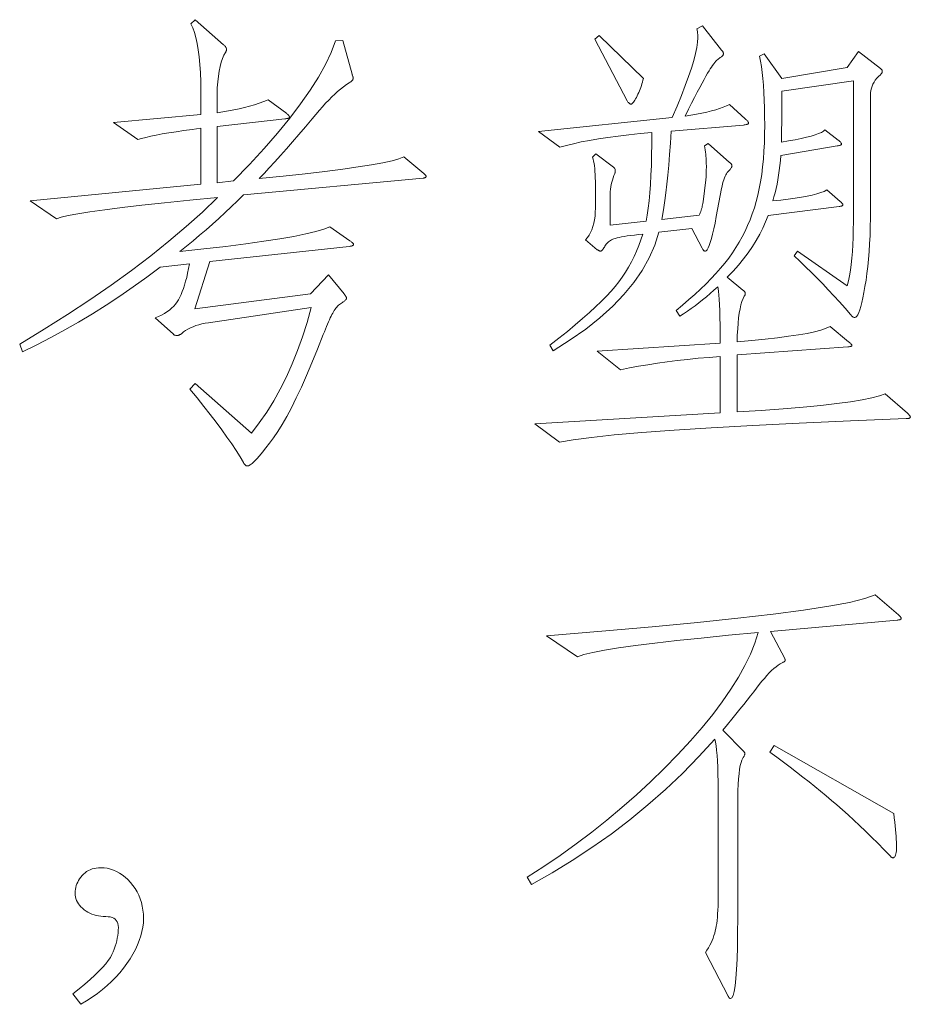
# Model space of a CAD drawing. Extents: x 0 to 1189, y 0 to 841.
# Tile 25 of 129: x 73 to 83, y 87 to 98. Entities that reach past the tile are written whole.
import ezdxf

# ---------------------------------------------------------------- set-up
doc = ezdxf.new("R2010")
doc.units = 0

msp = doc.modelspace()

# ---------------------------------------------------------------- linework, layer by layer
at = {"color": 7, "lineweight": 13}
for points in [[(77.965, 95.995), (77.97, 95.991), (77.975, 95.987), (77.979, 95.983), (77.982, 95.979), (77.985, 95.976), (77.987, 95.972), (77.989, 95.969), (77.991, 95.966), (77.991, 95.963), (77.992, 95.96), (77.991, 95.958), (77.99, 95.955), (77.989, 95.953), (77.987, 95.951), (77.984, 95.949), (77.98, 95.947), (77.976, 95.946), (77.971, 95.944), (77.966, 95.943), (77.96, 95.942), (75.959, 95.757), (75.891, 95.69), (75.823, 95.624), (75.754, 95.558), (75.684, 95.494), (75.613, 95.43), (75.542, 95.367), (75.471, 95.305), (75.398, 95.244), (75.325, 95.183), (75.252, 95.124), (75.518, 95.153), (75.763, 95.182), (75.985, 95.21), (76.185, 95.239), (76.363, 95.266), (76.519, 95.293), (76.652, 95.32), (76.764, 95.347), (76.853, 95.373), (76.92, 95.398), (77.142, 95.245), (77.15, 95.24), (77.157, 95.235), (77.163, 95.23), (77.169, 95.226), (77.173, 95.221), (77.177, 95.217), (77.18, 95.213), (77.182, 95.21), (77.184, 95.206), (77.184, 95.203), (77.184, 95.2), (77.182, 95.197), (77.18, 95.194), (77.176, 95.192), (77.172, 95.19), (77.167, 95.188), (77.161, 95.186), (77.154, 95.184), (77.146, 95.183), (77.137, 95.182), (75.584, 95.013), (75.416, 94.485), (76.704, 94.654), (76.904, 94.865), (77.078, 94.654), (77.083, 94.648), (77.088, 94.642), (77.092, 94.636), (77.095, 94.631), (77.098, 94.625), (77.101, 94.621), (77.102, 94.616), (77.104, 94.612), (77.105, 94.608), (77.105, 94.604), (77.104, 94.6), (77.103, 94.596), (77.1, 94.591), (77.096, 94.586), (77.091, 94.581), (77.085, 94.576), (77.078, 94.57), (77.069, 94.564), (77.06, 94.558), (77.049, 94.551), (77.038, 94.544), (77.028, 94.535), (77.017, 94.527), (77.007, 94.517), (76.997, 94.506), (76.988, 94.495), (76.978, 94.482), (76.969, 94.469), (76.96, 94.455), (76.952, 94.44), (76.943, 94.424), (76.934, 94.406), (76.924, 94.386), (76.915, 94.365), (76.904, 94.342), (76.893, 94.317), (76.882, 94.29), (76.871, 94.262), (76.859, 94.232), (76.846, 94.2), (76.783, 94.038), (76.721, 93.887), (76.661, 93.746), (76.603, 93.616), (76.547, 93.496), (76.493, 93.386), (76.441, 93.287), (76.39, 93.198), (76.341, 93.12), (76.294, 93.052), (76.25, 92.992), (76.209, 92.939), (76.172, 92.891), (76.137, 92.851), (76.106, 92.816), (76.079, 92.788), (76.054, 92.766), (76.033, 92.75), (76.016, 92.741), (76.002, 92.738), (75.997, 92.738), (75.993, 92.739), (75.989, 92.741), (75.985, 92.743), (75.98, 92.747), (75.976, 92.751), (75.972, 92.756), (75.968, 92.761), (75.964, 92.767), (75.959, 92.775), (75.92, 92.841), (75.876, 92.91), (75.828, 92.983), (75.775, 93.06), (75.718, 93.14), (75.656, 93.224), (75.589, 93.311), (75.518, 93.401), (75.443, 93.495), (75.363, 93.593), (75.421, 93.656), (76.049, 93.102), (76.135, 93.217), (76.218, 93.337), (76.295, 93.463), (76.368, 93.594), (76.437, 93.731), (76.501, 93.874), (76.561, 94.022), (76.617, 94.176), (76.668, 94.336), (76.714, 94.501), (75.569, 94.332), (75.531, 94.326), (75.496, 94.319), (75.462, 94.31), (75.429, 94.3), (75.398, 94.288), (75.369, 94.275), (75.341, 94.261), (75.315, 94.246), (75.291, 94.229), (75.268, 94.21), (75.262, 94.206), (75.257, 94.203), (75.252, 94.2), (75.247, 94.197), (75.242, 94.195), (75.237, 94.193), (75.232, 94.191), (75.227, 94.19), (75.222, 94.19), (75.218, 94.189), (75.213, 94.189), (75.208, 94.19), (75.204, 94.191), (75.2, 94.192), (75.196, 94.193), (75.192, 94.195), (75.188, 94.197), (75.185, 94.199), (75.181, 94.202), (75.178, 94.205), (74.977, 94.385), (75.013, 94.4), (75.047, 94.416), (75.078, 94.434), (75.107, 94.453), (75.134, 94.472), (75.159, 94.493), (75.182, 94.515), (75.202, 94.538), (75.22, 94.563), (75.236, 94.588), (75.251, 94.615), (75.265, 94.645), (75.278, 94.678), (75.291, 94.714), (75.303, 94.752), (75.315, 94.793), (75.327, 94.837), (75.337, 94.884), (75.348, 94.934), (75.357, 94.986), (75.03, 94.949), (74.882, 94.838), (74.732, 94.731), (74.582, 94.628), (74.43, 94.528), (74.278, 94.432), (74.124, 94.34), (73.97, 94.252), (73.814, 94.167), (73.657, 94.087), (73.499, 94.01), (73.468, 94.094), (73.739, 94.259), (74, 94.423), (74.249, 94.587), (74.486, 94.751), (74.712, 94.914), (74.926, 95.077), (75.129, 95.239), (75.321, 95.402), (75.501, 95.564), (75.669, 95.725), (75.36, 95.696), (75.08, 95.667), (74.829, 95.64), (74.607, 95.614), (74.414, 95.59), (74.249, 95.566), (74.114, 95.545), (74.007, 95.524), (73.929, 95.506), (73.879, 95.488), (73.584, 95.689), (75.484, 95.873), (75.484, 96.496), (75.386, 96.484), (75.294, 96.471), (75.208, 96.458), (75.129, 96.446), (75.055, 96.433), (74.988, 96.42), (74.927, 96.408), (74.873, 96.395), (74.824, 96.382), (74.782, 96.37), (74.513, 96.56), (75.484, 96.649), (75.484, 96.908), (75.483, 97.014), (75.48, 97.114), (75.474, 97.206), (75.466, 97.291), (75.456, 97.37), (75.444, 97.441), (75.43, 97.506), (75.413, 97.563), (75.394, 97.614), (75.373, 97.658), (75.421, 97.705), (75.738, 97.425), (75.744, 97.42), (75.749, 97.415), (75.754, 97.41), (75.758, 97.405), (75.761, 97.4), (75.764, 97.396), (75.766, 97.391), (75.768, 97.386), (75.769, 97.382), (75.769, 97.378), (75.769, 97.374), (75.769, 97.37), (75.768, 97.366), (75.768, 97.362), (75.767, 97.358), (75.765, 97.354), (75.764, 97.351), (75.762, 97.347), (75.761, 97.344), (75.759, 97.341), (75.741, 97.31), (75.724, 97.274), (75.71, 97.232), (75.698, 97.185), (75.687, 97.134), (75.679, 97.077), (75.672, 97.015), (75.667, 96.947), (75.665, 96.875), (75.664, 96.797), (75.664, 96.67), (75.728, 96.679), (75.791, 96.69), (75.852, 96.701), (75.912, 96.714), (75.97, 96.727), (76.026, 96.742), (76.08, 96.758), (76.133, 96.775), (76.184, 96.793), (76.234, 96.813), (76.44, 96.66), (76.446, 96.655), (76.451, 96.65), (76.456, 96.645), (76.46, 96.641), (76.463, 96.637), (76.466, 96.633), (76.468, 96.629), (76.47, 96.626), (76.471, 96.623), (76.471, 96.62), (76.471, 96.618), (76.469, 96.615), (76.467, 96.613), (76.463, 96.611), (76.458, 96.609), (76.452, 96.607), (76.445, 96.606), (76.438, 96.604), (76.429, 96.603), (76.419, 96.602), (75.664, 96.517), (75.664, 95.889), (75.848, 95.91), (76.026, 96.094), (76.189, 96.272), (76.339, 96.443), (76.473, 96.608), (76.594, 96.767), (76.7, 96.919), (76.793, 97.066), (76.87, 97.206), (76.934, 97.34), (76.983, 97.468), (77.063, 97.473), (77.168, 97.098), (77.17, 97.093), (77.172, 97.088), (77.174, 97.083), (77.175, 97.078), (77.176, 97.073), (77.177, 97.068), (77.178, 97.064), (77.178, 97.059), (77.179, 97.055), (77.179, 97.051), (77.178, 97.046), (77.177, 97.042), (77.175, 97.037), (77.172, 97.033), (77.168, 97.028), (77.164, 97.023), (77.158, 97.018), (77.152, 97.013), (77.145, 97.008), (77.137, 97.003), (77.105, 96.982), (77.073, 96.959), (77.04, 96.933), (77.007, 96.906), (76.974, 96.876), (76.941, 96.845), (76.907, 96.811), (76.873, 96.775), (76.839, 96.737), (76.804, 96.697), (76.725, 96.603), (76.649, 96.513), (76.575, 96.427), (76.504, 96.345), (76.436, 96.267), (76.37, 96.193), (76.307, 96.123), (76.246, 96.057), (76.189, 95.995), (76.133, 95.937), (76.401, 95.964), (76.646, 95.99), (76.866, 96.016), (77.063, 96.041), (77.235, 96.066), (77.385, 96.09), (77.51, 96.113), (77.612, 96.136), (77.689, 96.158), (77.744, 96.179)], [(81.544, 96.602), (81.552, 96.596), (81.558, 96.59), (81.563, 96.584), (81.568, 96.579), (81.572, 96.574), (81.576, 96.57), (81.578, 96.565), (81.58, 96.561), (81.581, 96.558), (81.581, 96.554), (81.581, 96.551), (81.579, 96.548), (81.576, 96.546), (81.572, 96.543), (81.567, 96.541), (81.561, 96.539), (81.553, 96.537), (81.544, 96.536), (81.534, 96.534), (81.523, 96.533), (80.721, 96.465), (80.711, 96.33), (80.702, 96.204), (80.692, 96.086), (80.681, 95.976), (80.671, 95.873), (80.66, 95.779), (80.649, 95.693), (80.638, 95.615), (80.627, 95.545), (80.615, 95.483), (81.032, 95.53), (81.039, 95.543), (81.044, 95.556), (81.05, 95.57), (81.054, 95.584), (81.059, 95.599), (81.063, 95.614), (81.066, 95.629), (81.07, 95.645), (81.072, 95.661), (81.075, 95.678), (81.106, 95.921), (81.107, 95.932), (81.108, 95.944), (81.109, 95.957), (81.11, 95.971), (81.11, 95.987), (81.111, 96.003), (81.111, 96.021), (81.111, 96.039), (81.112, 96.059), (81.112, 96.079), (81.111, 96.1), (81.111, 96.122), (81.11, 96.143), (81.108, 96.165), (81.106, 96.187), (81.104, 96.21), (81.101, 96.232), (81.098, 96.255), (81.095, 96.278), (81.09, 96.301), (81.133, 96.327), (81.37, 96.116), (81.375, 96.112), (81.38, 96.108), (81.384, 96.104), (81.387, 96.1), (81.39, 96.096), (81.392, 96.092), (81.394, 96.088), (81.396, 96.084), (81.396, 96.08), (81.397, 96.077), (81.396, 96.073), (81.395, 96.068), (81.393, 96.063), (81.39, 96.058), (81.385, 96.051), (81.381, 96.045), (81.375, 96.038), (81.368, 96.03), (81.36, 96.022), (81.352, 96.013), (81.343, 96.003), (81.335, 95.991), (81.327, 95.977), (81.319, 95.962), (81.312, 95.944), (81.305, 95.924), (81.298, 95.903), (81.292, 95.879), (81.286, 95.853), (81.281, 95.826), (81.222, 95.514), (81.208, 95.441), (81.194, 95.376), (81.181, 95.318), (81.168, 95.268), (81.155, 95.225), (81.143, 95.191), (81.132, 95.164), (81.121, 95.144), (81.111, 95.133), (81.101, 95.129), (81.097, 95.129), (81.093, 95.13), (81.089, 95.132), (81.085, 95.134), (81.081, 95.137), (81.078, 95.14), (81.074, 95.144), (81.071, 95.149), (81.067, 95.155), (81.064, 95.161), (80.948, 95.382), (80.584, 95.34), (80.538, 95.196), (80.476, 95.054), (80.398, 94.915), (80.304, 94.779), (80.194, 94.646), (80.069, 94.515), (79.927, 94.387), (79.769, 94.262), (79.596, 94.14), (79.406, 94.02), (79.37, 94.084), (79.47, 94.161), (79.564, 94.236), (79.652, 94.309), (79.734, 94.378), (79.81, 94.445), (79.879, 94.508), (79.942, 94.569), (80, 94.628), (80.051, 94.683), (80.095, 94.736), (80.136, 94.788), (80.174, 94.841), (80.211, 94.896), (80.245, 94.952), (80.277, 95.01), (80.307, 95.069), (80.334, 95.129), (80.36, 95.191), (80.383, 95.254), (80.404, 95.319), (80.355, 95.314), (80.31, 95.308), (80.269, 95.303), (80.231, 95.298), (80.197, 95.293), (80.167, 95.287), (80.14, 95.282), (80.117, 95.277), (80.098, 95.271), (80.082, 95.266), (80.069, 95.261), (80.056, 95.254), (80.044, 95.248), (80.033, 95.24), (80.023, 95.233), (80.013, 95.224), (80.004, 95.215), (79.996, 95.205), (79.989, 95.195), (79.982, 95.184), (79.976, 95.174), (79.97, 95.164), (79.964, 95.156), (79.959, 95.149), (79.954, 95.143), (79.95, 95.138), (79.945, 95.134), (79.941, 95.131), (79.938, 95.13), (79.934, 95.129), (79.931, 95.129), (79.928, 95.13), (79.924, 95.13), (79.921, 95.131), (79.917, 95.133), (79.913, 95.135), (79.91, 95.137), (79.906, 95.139), (79.902, 95.142), (79.897, 95.145), (79.765, 95.256), (79.787, 95.28), (79.805, 95.307), (79.822, 95.336), (79.836, 95.368), (79.849, 95.402), (79.859, 95.439), (79.866, 95.478), (79.872, 95.519), (79.875, 95.563), (79.876, 95.609), (79.876, 95.863), (79.876, 95.905), (79.875, 95.944), (79.873, 95.982), (79.871, 96.016), (79.868, 96.049), (79.865, 96.079), (79.861, 96.106), (79.856, 96.131), (79.851, 96.154), (79.845, 96.174), (79.882, 96.211), (80.077, 96.063), (80.081, 96.06), (80.085, 96.057), (80.088, 96.054), (80.09, 96.05), (80.093, 96.047), (80.095, 96.043), (80.096, 96.04), (80.097, 96.036), (80.098, 96.033), (80.098, 96.029), (80.098, 96.025), (80.098, 96.022), (80.098, 96.018), (80.097, 96.015), (80.097, 96.011), (80.096, 96.008), (80.095, 96.004), (80.095, 96.001), (80.094, 95.998), (80.093, 95.995), (80.083, 95.97), (80.074, 95.946), (80.066, 95.92), (80.059, 95.895), (80.053, 95.869), (80.048, 95.843), (80.045, 95.817), (80.042, 95.79), (80.04, 95.763), (80.04, 95.736), (80.04, 95.419), (80.441, 95.462), (80.453, 95.53), (80.464, 95.606), (80.473, 95.688), (80.482, 95.777), (80.489, 95.872), (80.494, 95.974), (80.499, 96.083), (80.502, 96.198), (80.504, 96.32), (80.505, 96.449), (80.373, 96.437), (80.247, 96.424), (80.129, 96.41), (80.016, 96.395), (79.911, 96.379), (79.811, 96.362), (79.719, 96.344), (79.633, 96.325), (79.553, 96.306), (79.48, 96.285), (79.243, 96.459), (80.732, 96.618), (80.786, 96.744), (80.834, 96.863), (80.877, 96.972), (80.914, 97.074), (80.945, 97.167), (80.971, 97.251), (80.991, 97.327), (81.005, 97.395), (81.014, 97.454), (81.017, 97.505), (81.016, 97.514), (81.016, 97.524), (81.016, 97.534), (81.015, 97.543), (81.014, 97.553), (81.013, 97.563), (81.011, 97.574), (81.01, 97.584), (81.008, 97.594), (81.006, 97.605), (81.069, 97.637), (81.281, 97.367), (81.285, 97.363), (81.288, 97.359), (81.291, 97.355), (81.294, 97.35), (81.296, 97.346), (81.298, 97.342), (81.3, 97.338), (81.301, 97.333), (81.301, 97.329), (81.302, 97.325), (81.301, 97.321), (81.3, 97.316), (81.298, 97.312), (81.294, 97.307), (81.29, 97.303), (81.286, 97.298), (81.28, 97.293), (81.273, 97.288), (81.265, 97.283), (81.257, 97.278), (81.248, 97.271), (81.238, 97.263), (81.227, 97.254), (81.217, 97.242), (81.205, 97.229), (81.193, 97.214), (81.181, 97.197), (81.168, 97.178), (81.155, 97.157), (81.141, 97.135), (81.125, 97.109), (81.107, 97.078), (81.087, 97.041), (81.064, 96.999), (81.038, 96.952), (81.01, 96.899), (80.98, 96.84), (80.947, 96.777), (80.912, 96.708), (80.874, 96.633), (80.94, 96.643), (81.002, 96.654), (81.061, 96.665), (81.116, 96.677), (81.167, 96.689), (81.215, 96.702), (81.259, 96.716), (81.3, 96.73), (81.337, 96.745), (81.37, 96.76)], [(80.41, 97.051), (80.405, 97.031), (80.4, 97.011), (80.394, 96.991), (80.388, 96.972), (80.382, 96.952), (80.375, 96.933), (80.367, 96.914), (80.359, 96.895), (80.35, 96.876), (80.341, 96.858), (80.332, 96.84), (80.323, 96.825), (80.315, 96.811), (80.307, 96.799), (80.3, 96.789), (80.293, 96.78), (80.287, 96.774), (80.282, 96.769), (80.277, 96.766), (80.272, 96.765), (80.268, 96.766), (80.264, 96.767), (80.26, 96.769), (80.255, 96.771), (80.251, 96.775), (80.247, 96.779), (80.243, 96.784), (80.238, 96.789), (80.234, 96.795), (80.23, 96.802), (79.871, 97.489), (79.919, 97.531)], [(83.35, 93.324), (83.356, 93.318), (83.361, 93.313), (83.366, 93.309), (83.37, 93.304), (83.374, 93.3), (83.377, 93.296), (83.379, 93.292), (83.38, 93.288), (83.381, 93.285), (83.382, 93.281), (83.381, 93.278), (83.38, 93.276), (83.377, 93.273), (83.374, 93.271), (83.37, 93.269), (83.364, 93.268), (83.358, 93.267), (83.351, 93.266), (83.343, 93.266), (83.334, 93.265), (82.714, 93.24), (82.146, 93.214), (81.63, 93.188), (81.166, 93.162), (80.754, 93.136), (80.394, 93.11), (80.086, 93.083), (79.831, 93.056), (79.627, 93.029), (79.475, 93.002), (79.201, 93.207), (81.265, 93.329), (81.265, 93.957), (81.141, 93.947), (81.021, 93.936), (80.903, 93.924), (80.788, 93.911), (80.676, 93.896), (80.567, 93.881), (80.46, 93.865), (80.356, 93.847), (80.255, 93.829), (80.156, 93.809), (79.897, 94.015), (81.265, 94.105), (81.264, 94.209), (81.264, 94.304), (81.262, 94.39), (81.26, 94.466), (81.258, 94.534), (81.255, 94.592), (81.252, 94.641), (81.248, 94.681), (81.243, 94.712), (81.238, 94.733), (81.196, 94.695), (81.154, 94.657), (81.112, 94.622), (81.069, 94.587), (81.027, 94.554), (80.985, 94.521), (80.943, 94.491), (80.9, 94.461), (80.858, 94.433), (80.816, 94.406), (80.774, 94.469), (80.847, 94.529), (80.917, 94.589), (80.984, 94.648), (81.047, 94.707), (81.108, 94.765), (81.165, 94.824), (81.218, 94.881), (81.269, 94.939), (81.316, 94.996), (81.36, 95.052), (81.401, 95.11), (81.44, 95.168), (81.476, 95.228), (81.51, 95.288), (81.542, 95.351), (81.571, 95.414), (81.598, 95.479), (81.623, 95.545), (81.646, 95.612), (81.666, 95.681), (81.684, 95.751), (81.7, 95.825), (81.714, 95.902), (81.727, 95.983), (81.737, 96.066), (81.746, 96.153), (81.752, 96.242), (81.757, 96.335), (81.76, 96.431), (81.761, 96.531), (81.76, 96.629), (81.759, 96.723), (81.756, 96.811), (81.752, 96.895), (81.746, 96.975), (81.74, 97.049), (81.732, 97.119), (81.724, 97.183), (81.714, 97.243), (81.703, 97.299), (81.756, 97.325), (81.951, 97.051), (82.679, 97.172), (82.806, 97.351), (83.049, 97.161), (83.053, 97.158), (83.057, 97.155), (83.06, 97.152), (83.063, 97.149), (83.065, 97.146), (83.067, 97.142), (83.068, 97.139), (83.069, 97.136), (83.07, 97.133), (83.07, 97.13), (83.07, 97.126), (83.069, 97.123), (83.068, 97.12), (83.067, 97.116), (83.065, 97.113), (83.063, 97.109), (83.06, 97.105), (83.057, 97.101), (83.053, 97.097), (83.049, 97.093), (83.028, 97.073), (83.009, 97.053), (82.992, 97.032), (82.978, 97.011), (82.966, 96.989), (82.956, 96.965), (82.948, 96.942), (82.943, 96.917), (82.939, 96.892), (82.938, 96.866), (82.938, 95.599), (82.938, 95.497), (82.936, 95.399), (82.933, 95.304), (82.928, 95.212), (82.923, 95.124), (82.916, 95.04), (82.908, 94.959), (82.899, 94.881), (82.889, 94.807), (82.877, 94.736), (82.865, 94.67), (82.853, 94.611), (82.842, 94.559), (82.83, 94.514), (82.819, 94.476), (82.807, 94.445), (82.796, 94.421), (82.785, 94.404), (82.775, 94.393), (82.764, 94.39), (82.76, 94.39), (82.755, 94.391), (82.751, 94.393), (82.746, 94.395), (82.742, 94.398), (82.737, 94.401), (82.732, 94.405), (82.727, 94.41), (82.722, 94.416), (82.716, 94.422), (82.655, 94.493), (82.593, 94.563), (82.531, 94.631), (82.469, 94.699), (82.406, 94.765), (82.343, 94.83), (82.28, 94.893), (82.216, 94.955), (82.152, 95.016), (82.088, 95.076), (82.125, 95.129), (82.679, 94.744), (82.693, 94.797), (82.704, 94.855), (82.714, 94.916), (82.723, 94.982), (82.731, 95.051), (82.737, 95.124), (82.742, 95.201), (82.745, 95.282), (82.747, 95.367), (82.748, 95.456), (82.748, 97.024), (81.951, 96.908), (81.951, 96.823), (81.951, 96.743), (81.951, 96.671), (81.95, 96.605), (81.95, 96.545), (81.949, 96.492), (81.948, 96.445), (81.948, 96.405), (81.947, 96.371), (81.946, 96.343), (82.027, 96.356), (82.1, 96.369), (82.167, 96.382), (82.226, 96.396), (82.278, 96.409), (82.323, 96.423), (82.361, 96.437), (82.392, 96.451), (82.415, 96.466), (82.431, 96.48), (82.579, 96.364), (82.586, 96.359), (82.592, 96.354), (82.598, 96.349), (82.603, 96.345), (82.607, 96.34), (82.61, 96.336), (82.613, 96.332), (82.615, 96.329), (82.616, 96.325), (82.616, 96.322), (82.616, 96.319), (82.614, 96.316), (82.612, 96.313), (82.609, 96.311), (82.604, 96.309), (82.599, 96.307), (82.593, 96.305), (82.586, 96.303), (82.578, 96.302), (82.569, 96.301), (81.94, 96.195), (81.936, 96.138), (81.93, 96.082), (81.923, 96.028), (81.916, 95.975), (81.907, 95.923), (81.898, 95.874), (81.888, 95.825), (81.876, 95.778), (81.864, 95.733), (81.851, 95.689), (81.94, 95.697), (82.023, 95.707), (82.1, 95.717), (82.17, 95.728), (82.233, 95.74), (82.29, 95.753), (82.341, 95.766), (82.384, 95.78), (82.422, 95.794), (82.452, 95.81), (82.6, 95.683), (82.606, 95.678), (82.612, 95.673), (82.616, 95.669), (82.621, 95.664), (82.624, 95.66), (82.627, 95.656), (82.629, 95.653), (82.631, 95.649), (82.632, 95.646), (82.632, 95.644), (82.632, 95.641), (82.63, 95.639), (82.628, 95.636), (82.625, 95.634), (82.621, 95.632), (82.617, 95.631), (82.611, 95.629), (82.605, 95.628), (82.598, 95.626), (82.59, 95.625), (81.798, 95.525), (81.771, 95.455), (81.741, 95.386), (81.706, 95.317), (81.667, 95.248), (81.624, 95.179), (81.576, 95.111), (81.524, 95.042), (81.468, 94.974), (81.408, 94.906), (81.344, 94.839), (81.518, 94.696), (81.523, 94.692), (81.528, 94.688), (81.532, 94.684), (81.535, 94.68), (81.538, 94.676), (81.54, 94.673), (81.542, 94.669), (81.543, 94.666), (81.544, 94.662), (81.544, 94.659), (81.544, 94.656), (81.544, 94.653), (81.544, 94.65), (81.543, 94.646), (81.542, 94.643), (81.541, 94.64), (81.539, 94.637), (81.538, 94.634), (81.536, 94.631), (81.534, 94.627), (81.52, 94.601), (81.507, 94.568), (81.496, 94.531), (81.486, 94.488), (81.477, 94.44), (81.47, 94.387), (81.464, 94.328), (81.46, 94.264), (81.456, 94.195), (81.455, 94.121), (81.617, 94.135), (81.766, 94.149), (81.903, 94.165), (82.026, 94.181), (82.136, 94.197), (82.233, 94.214), (82.316, 94.232), (82.387, 94.251), (82.445, 94.27), (82.489, 94.29), (82.695, 94.121), (82.702, 94.115), (82.709, 94.109), (82.714, 94.104), (82.719, 94.099), (82.723, 94.094), (82.726, 94.09), (82.729, 94.087), (82.731, 94.084), (82.732, 94.081), (82.732, 94.078), (82.732, 94.076), (82.73, 94.074), (82.728, 94.073), (82.725, 94.071), (82.72, 94.069), (82.715, 94.068), (82.709, 94.066), (82.702, 94.065), (82.694, 94.064), (82.685, 94.063), (81.455, 93.973), (81.455, 93.339), (81.722, 93.357), (81.967, 93.374), (82.188, 93.393), (82.387, 93.412), (82.563, 93.432), (82.717, 93.452), (82.847, 93.473), (82.955, 93.495), (83.04, 93.517), (83.102, 93.54)], [(83.25, 91.08), (83.256, 91.075), (83.261, 91.07), (83.266, 91.065), (83.27, 91.061), (83.273, 91.057), (83.276, 91.053), (83.278, 91.049), (83.28, 91.046), (83.281, 91.043), (83.281, 91.04), (83.281, 91.038), (83.279, 91.035), (83.277, 91.033), (83.274, 91.031), (83.269, 91.029), (83.264, 91.027), (83.258, 91.026), (83.251, 91.024), (83.243, 91.023), (83.234, 91.022), (81.824, 90.895), (81.983, 90.594), (81.984, 90.593), (81.985, 90.592), (81.985, 90.59), (81.986, 90.589), (81.987, 90.587), (81.987, 90.585), (81.987, 90.583), (81.988, 90.581), (81.988, 90.578), (81.988, 90.576), (81.988, 90.573), (81.987, 90.57), (81.985, 90.568), (81.983, 90.565), (81.98, 90.562), (81.977, 90.559), (81.972, 90.556), (81.968, 90.553), (81.962, 90.55), (81.956, 90.547), (81.934, 90.535), (81.911, 90.52), (81.887, 90.503), (81.862, 90.483), (81.837, 90.46), (81.811, 90.434), (81.784, 90.406), (81.757, 90.374), (81.729, 90.341), (81.7, 90.304), (81.67, 90.265), (81.638, 90.223), (81.603, 90.178), (81.566, 90.132), (81.527, 90.082), (81.485, 90.03), (81.441, 89.976), (81.395, 89.919), (81.347, 89.859), (81.296, 89.797), (81.529, 89.56), (81.531, 89.557), (81.532, 89.555), (81.534, 89.553), (81.535, 89.55), (81.537, 89.548), (81.538, 89.545), (81.538, 89.542), (81.539, 89.539), (81.539, 89.536), (81.539, 89.533), (81.539, 89.53), (81.538, 89.526), (81.537, 89.522), (81.536, 89.518), (81.534, 89.513), (81.532, 89.508), (81.529, 89.503), (81.526, 89.498), (81.522, 89.492), (81.518, 89.486), (81.507, 89.465), (81.497, 89.438), (81.488, 89.403), (81.481, 89.362), (81.475, 89.313), (81.469, 89.257), (81.465, 89.194), (81.462, 89.124), (81.461, 89.047), (81.46, 88.963), (81.46, 87.707), (81.459, 87.536), (81.457, 87.384), (81.453, 87.249), (81.447, 87.132), (81.44, 87.034), (81.432, 86.953), (81.421, 86.89), (81.409, 86.845), (81.396, 86.818), (81.381, 86.809), (81.379, 86.809), (81.376, 86.81), (81.374, 86.812), (81.372, 86.813), (81.369, 86.816), (81.366, 86.819), (81.363, 86.822), (81.361, 86.826), (81.358, 86.831), (81.354, 86.836), (81.101, 87.321), (81.118, 87.349), (81.134, 87.376), (81.149, 87.403), (81.163, 87.43), (81.175, 87.457), (81.186, 87.483), (81.196, 87.51), (81.204, 87.536), (81.211, 87.562), (81.217, 87.588), (81.222, 87.615), (81.227, 87.645), (81.231, 87.679), (81.234, 87.715), (81.237, 87.753), (81.239, 87.795), (81.241, 87.84), (81.243, 87.888), (81.243, 87.938), (81.244, 87.992), (81.244, 89.032), (81.243, 89.131), (81.242, 89.222), (81.24, 89.307), (81.238, 89.384), (81.234, 89.454), (81.23, 89.517), (81.225, 89.573), (81.22, 89.621), (81.214, 89.663), (81.207, 89.697), (81.028, 89.503), (80.844, 89.316), (80.655, 89.137), (80.459, 88.965), (80.258, 88.799), (80.051, 88.641), (79.838, 88.491), (79.619, 88.347), (79.394, 88.211), (79.164, 88.081), (79.116, 88.161), (79.302, 88.281), (79.484, 88.404), (79.662, 88.532), (79.835, 88.663), (80.005, 88.797), (80.171, 88.936), (80.332, 89.078), (80.49, 89.223), (80.643, 89.372), (80.792, 89.525), (80.934, 89.678), (81.064, 89.827), (81.182, 89.972), (81.289, 90.114), (81.384, 90.252), (81.468, 90.386), (81.54, 90.516), (81.601, 90.643), (81.65, 90.766), (81.687, 90.885), (81.356, 90.853), (81.054, 90.823), (80.781, 90.794), (80.537, 90.766), (80.321, 90.738), (80.134, 90.712), (79.976, 90.686), (79.847, 90.662), (79.747, 90.638), (79.676, 90.615), (79.333, 90.848), (79.948, 90.898), (80.508, 90.947), (81.012, 90.995), (81.461, 91.042), (81.855, 91.088), (82.193, 91.133), (82.475, 91.177), (82.703, 91.219), (82.875, 91.261), (82.991, 91.302)], [(83.197, 88.868), (83.203, 88.82), (83.208, 88.774), (83.213, 88.731), (83.217, 88.69), (83.221, 88.652), (83.223, 88.616), (83.226, 88.583), (83.227, 88.552), (83.228, 88.524), (83.229, 88.498), (83.228, 88.475), (83.227, 88.455), (83.225, 88.437), (83.222, 88.421), (83.218, 88.407), (83.213, 88.396), (83.208, 88.388), (83.201, 88.382), (83.194, 88.378), (83.186, 88.377), (83.184, 88.377), (83.182, 88.378), (83.179, 88.379), (83.177, 88.38), (83.174, 88.381), (83.172, 88.383), (83.169, 88.385), (83.166, 88.387), (83.163, 88.39), (83.16, 88.393), (83.089, 88.467), (83.019, 88.538), (82.95, 88.606), (82.883, 88.672), (82.817, 88.736), (82.752, 88.797), (82.688, 88.856), (82.626, 88.912), (82.565, 88.965), (82.505, 89.016), (82.445, 89.066), (82.383, 89.117), (82.319, 89.169), (82.254, 89.221), (82.186, 89.275), (82.116, 89.329), (82.045, 89.384), (81.971, 89.44), (81.896, 89.497), (81.819, 89.554), (81.867, 89.628)], [(74.059, 86.862), (74.129, 86.918), (74.193, 86.971), (74.251, 87.021), (74.303, 87.069), (74.35, 87.114), (74.39, 87.157), (74.425, 87.196), (74.454, 87.234), (74.477, 87.268), (74.494, 87.3), (74.508, 87.331), (74.52, 87.361), (74.531, 87.392), (74.54, 87.422), (74.548, 87.452), (74.554, 87.482), (74.559, 87.512), (74.563, 87.542), (74.565, 87.571), (74.566, 87.601), (74.564, 87.624), (74.56, 87.645), (74.553, 87.663), (74.543, 87.679), (74.531, 87.692), (74.515, 87.703), (74.497, 87.712), (74.476, 87.718), (74.452, 87.721), (74.426, 87.722), (74.398, 87.723), (74.371, 87.726), (74.345, 87.729), (74.32, 87.735), (74.296, 87.742), (74.272, 87.75), (74.249, 87.76), (74.227, 87.771), (74.206, 87.784), (74.186, 87.799), (74.166, 87.815), (74.149, 87.831), (74.134, 87.848), (74.121, 87.865), (74.11, 87.883), (74.101, 87.902), (74.094, 87.922), (74.089, 87.942), (74.086, 87.962), (74.085, 87.984), (74.086, 88.005), (74.088, 88.026), (74.092, 88.047), (74.097, 88.067), (74.104, 88.087), (74.113, 88.106), (74.123, 88.125), (74.134, 88.143), (74.147, 88.161), (74.162, 88.179), (74.178, 88.196), (74.195, 88.21), (74.213, 88.224), (74.232, 88.235), (74.252, 88.244), (74.274, 88.252), (74.296, 88.258), (74.32, 88.263), (74.344, 88.265), (74.37, 88.266), (74.407, 88.265), (74.443, 88.26), (74.478, 88.251), (74.512, 88.24), (74.545, 88.225), (74.578, 88.207), (74.61, 88.186), (74.641, 88.161), (74.671, 88.134), (74.7, 88.103), (74.728, 88.069), (74.752, 88.034), (74.774, 87.998), (74.793, 87.96), (74.809, 87.92), (74.822, 87.88), (74.832, 87.837), (74.84, 87.793), (74.844, 87.748), (74.845, 87.701), (74.844, 87.654), (74.838, 87.605), (74.829, 87.556), (74.816, 87.507), (74.799, 87.457), (74.779, 87.407), (74.755, 87.356), (74.727, 87.304), (74.696, 87.252), (74.661, 87.2), (74.622, 87.148), (74.581, 87.097), (74.537, 87.048), (74.49, 87.001), (74.44, 86.954), (74.388, 86.91), (74.332, 86.867), (74.274, 86.825), (74.213, 86.785), (74.149, 86.746)]]:
    msp.add_lwpolyline(points, close=True, dxfattribs=at)

doc.saveas('drawing.dxf')
